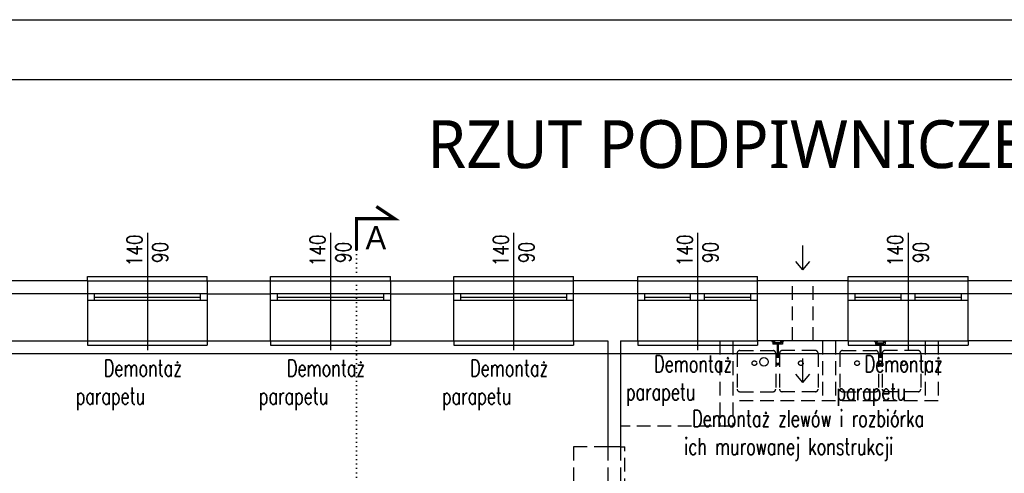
# Model space of a CAD drawing. Header units: millimetres. Extents: x 31969 to 285678, y -69766 to -5517.
# Tile 6 of 37: x 141755 to 142905, y -13019 to -12488. Entities that reach past the tile are written whole.
import ezdxf
from ezdxf.lldxf.tags import DXFTag

# ---------------------------------------------------------------- set-up
doc = ezdxf.new("R2010")
doc.units = ezdxf.units.MM
doc.linetypes.add('DOT', pattern=[0.25, 0, -0.25])
doc.linetypes.add('KRE_16_8', pattern=[24, 16, -8])
for name, color, linetype in [('a-izolacja 1', 3, 'Continuous'), ('a-opis 1', 3, 'Continuous'), ('a-opis 2', 1, 'Continuous'), ('a-opis stolarki 1', 3, 'Continuous'), ('a-przekrój 1', 3, 'Continuous'), ('a-ramka', 7, 'Continuous'), ('a-stolarka okienna', 3, 'Continuous'), ('a-szkło', 4, 'Continuous'), ('a-wentylacja', 3, 'Continuous'), ('a-wyburzenia i rozbiórki', 152, 'KRE_16_8'), ('a-ściany istniejące murowane', 6, 'Continuous')]:
    doc.layers.add(name, color=color, linetype=linetype)
doc.styles.add('PRZEKRÓJ2', font='l_10646.ttf')
doc.styles.add('RS01507', font='romans.shx', dxfattribs={"width": 0.7, "height": 0.15})
doc.styles.add('STYLE2', font='txt')
doc.styles.add('WYMIAR', font='romans.shx', dxfattribs={"width": 0.8})
tags = doc.linetypes.add('DASHED', pattern=[0.75, 0.5, -0.25]).pattern_tags.tags
tags[6:7] = [DXFTag(74, 4), DXFTag(75, 0), DXFTag(340, '0'), DXFTag(46, 1.0), DXFTag(50, 0.0), DXFTag(44, 0.0), DXFTag(45, 0.0)]
tags[4:5] = [DXFTag(74, 4), DXFTag(75, 0), DXFTag(340, '0'), DXFTag(46, 1.0), DXFTag(50, 0.0), DXFTag(44, 0.0), DXFTag(45, 0.0)]

msp = doc.modelspace()

# ---------------------------------------------------------------- linework, layer by layer
at = {"layer": 'a-izolacja 1'}
for p, q in [((141834.07, -12808.63), (141726.07, -12808.63)), ((141974.07, -12808.63), (142048.07, -12808.63)), ((142188.07, -12808.63), (142262.07, -12808.63)), ((142477.07, -12808.63), (142402.07, -12808.63)), ((142723.07, -12808.63), (142617.07, -12808.63)), ((142917.07, -12808.63), (142863.07, -12808.63))]:
    msp.add_line(p, q, dxfattribs=at)
at = {"layer": 'a-opis 1', "linetype": 'DOT', "ltscale": 20}
msp.add_line((142148.48, -12757.74), (142148.5, -13754.33), dxfattribs=at)
at = {"layer": 'a-opis 2', "const_width": 3.74}
msp.add_lwpolyline([(142148.48, -12757.74), (142148.5, -12720.85), (142193.01, -12720.88), (142171.65, -12706.64)], dxfattribs=at)
at = {"layer": 'a-opis stolarki 1'}
for p, q in [((141904.07, -12737.42), (141904.07, -12874.54)), ((142118.07, -12737.42), (142118.07, -12874.54)), ((142332.07, -12737.42), (142332.07, -12874.54)), ((142547.07, -12737.42), (142547.07, -12874.54)), ((142793.07, -12737.42), (142793.07, -12874.54))]:
    msp.add_line(p, q, dxfattribs=at)
at = {"layer": 'a-przekrój 1', "ltscale": 100}
msp.add_circle((142624.64, -12888.14), 5, dxfattribs=at)
at = {"layer": 'a-ramka', "ltscale": 0.5}
for points in [[(144061.38, -15458.17), (139861.38, -15458.17), (139861.38, -12488.17), (144061.38, -12488.17)], [(140111.38, -12558.17), (143991.38, -12558.17), (143991.38, -15388.17), (140111.38, -15388.17)]]:
    msp.add_lwpolyline(points, close=True, dxfattribs=at)
at = {"layer": 'a-stolarka okienna', "ltscale": 40}
for p, q in [((141834.07, -12793.63), (141834.07, -12788.63)), ((141834.07, -12788.63), (141974.07, -12788.63)), ((141974.07, -12793.63), (141974.07, -12788.63)), ((142048.07, -12793.63), (142048.07, -12788.63)), ((142048.07, -12788.63), (142188.07, -12788.63)), ((142188.07, -12793.63), (142188.07, -12788.63)), ((142262.07, -12793.63), (142262.07, -12788.63)), ((142262.07, -12788.63), (142402.07, -12788.63)), ((142402.07, -12793.63), (142402.07, -12788.63)), ((142477.07, -12793.63), (142477.07, -12788.63)), ((142477.07, -12788.63), (142617.07, -12788.63)), ((142617.07, -12793.63), (142617.07, -12788.63)), ((142723.07, -12793.63), (142723.07, -12788.63)), ((142723.07, -12788.63), (142863.07, -12788.63)), ((142863.07, -12793.63), (142863.07, -12788.63)), ((141834.07, -12863.63), (141834.07, -12868.63)), ((141834.07, -12868.63), (141974.07, -12868.63)), ((141974.07, -12863.63), (141974.07, -12868.63)), ((142048.07, -12863.63), (142048.07, -12868.63)), ((142048.07, -12868.63), (142188.07, -12868.63)), ((142188.07, -12863.63), (142188.07, -12868.63)), ((142262.07, -12863.63), (142262.07, -12868.63)), ((142262.07, -12868.63), (142402.07, -12868.63)), ((142402.07, -12863.63), (142402.07, -12868.63)), ((142477.07, -12863.63), (142477.07, -12868.63)), ((142477.07, -12868.63), (142617.07, -12868.63)), ((142617.07, -12863.63), (142617.07, -12868.63)), ((142723.07, -12863.63), (142723.07, -12868.63)), ((142723.07, -12868.63), (142863.07, -12868.63)), ((142863.07, -12863.63), (142863.07, -12868.63))]:
    msp.add_line(p, q, dxfattribs=at)
at = {"layer": 'a-stolarka okienna', "linetype": 'DASHED', "lineweight": 25, "ltscale": 20}
for p, q in [((141834.07, -12793.63), (141974.07, -12793.63)), ((142048.07, -12793.63), (142188.07, -12793.63)), ((142262.07, -12793.63), (142402.07, -12793.63)), ((142477.07, -12793.63), (142617.07, -12793.63)), ((142723.07, -12793.63), (142863.07, -12793.63)), ((141834.07, -12863.63), (141974.07, -12863.63)), ((142048.07, -12863.63), (142188.07, -12863.63)), ((142262.07, -12863.63), (142402.07, -12863.63)), ((142477.07, -12863.63), (142617.07, -12863.63)), ((142723.07, -12863.63), (142863.07, -12863.63))]:
    msp.add_line(p, q, dxfattribs=at)
at = {"layer": 'a-stolarka okienna'}
for p, q in [((141974.07, -12808.63), (141834.07, -12808.63)), ((141974.07, -12816.63), (141834.3, -12816.63)), ((141842.3, -12816.63), (141842.3, -12808.63)), ((141966.3, -12816.63), (141966.3, -12808.63)), ((142188.07, -12808.63), (142048.07, -12808.63)), ((142188.07, -12816.63), (142048.3, -12816.63)), ((142056.3, -12816.63), (142056.3, -12808.63)), ((142180.3, -12816.63), (142180.3, -12808.63)), ((142402.07, -12808.63), (142262.07, -12808.63)), ((142402.07, -12816.63), (142262.3, -12816.63)), ((142270.3, -12816.63), (142270.3, -12808.63)), ((142394.3, -12816.63), (142394.3, -12808.63)), ((142617.07, -12808.63), (142477.07, -12808.63)), ((142617.07, -12816.63), (142477.3, -12816.63)), ((142485.3, -12816.63), (142485.3, -12808.63)), ((142538.85, -12816.63), (142538.85, -12808.63)), ((142555.3, -12816.63), (142555.3, -12808.63)), ((142609.3, -12816.63), (142609.3, -12808.63)), ((142863.07, -12808.63), (142723.07, -12808.63)), ((142863.07, -12816.63), (142723.3, -12816.63)), ((142731.3, -12816.63), (142731.3, -12808.63)), ((142784.85, -12816.63), (142784.85, -12808.63)), ((142801.3, -12816.63), (142801.3, -12808.63)), ((142855.3, -12816.63), (142855.3, -12808.63))]:
    msp.add_line(p, q, dxfattribs=at)
at = {"layer": 'a-stolarka okienna', "linetype": 'DASHED', "lineweight": 25, "ltscale": 40}
msp.add_line((140928.07, -12878.63), (143121.07, -12878.63), dxfattribs=at)
at = {"layer": 'a-szkło', "ltscale": 2}
for p, q in [((141842.3, -12812.63), (141966.3, -12812.63)), ((142056.3, -12812.63), (142180.3, -12812.63)), ((142270.3, -12812.63), (142394.3, -12812.63)), ((142485.3, -12812.63), (142538.85, -12812.63)), ((142555.3, -12812.63), (142609.3, -12812.63)), ((142731.3, -12812.63), (142784.85, -12812.63)), ((142801.3, -12812.63), (142855.3, -12812.63))]:
    msp.add_line(p, q, dxfattribs=at)
at = {"layer": 'a-wentylacja', "linetype": 'DASHED', "ltscale": 0.009}
for p, q in [((142669.9, -12780.5), (142669.9, -12752.38)), ((142669.9, -12780.5), (142661.75, -12770.75)), ((142669.9, -12780.5), (142678.04, -12770.75)), ((142669.9, -12912.33), (142669.9, -12884.21)), ((142669.9, -12912.33), (142661.75, -12902.58)), ((142669.9, -12912.33), (142678.04, -12902.58))]:
    msp.add_line(p, q, dxfattribs=at)
at = {"layer": 'a-wentylacja', "linetype": 'KRE_16_8'}
for p, q in [((142658.07, -12863.63), (142658.07, -12793.63)), ((142682.07, -12863.63), (142682.07, -12793.63))]:
    msp.add_line(p, q, dxfattribs=at)
at = {"layer": 'a-wyburzenia i rozbiórki'}
for p, q in [((142573.07, -12863.63), (142573.07, -12963.63)), ((142588.07, -12863.63), (142588.07, -12963.63)), ((142634.93, -12864.81), (142634.93, -12867.45)), ((142646.29, -12867.45), (142634.93, -12867.45)), ((142636.29, -12864.81), (142636.29, -12866.09)), ((142644.93, -12866.09), (142636.29, -12866.09)), ((142639.93, -12867.45), (142639.93, -12890.28)), ((142641.29, -12867.45), (142641.29, -12890.28)), ((142644.93, -12864.81), (142644.93, -12866.09)), ((142646.29, -12864.81), (142646.29, -12867.45)), ((142693.07, -12863.63), (142693.07, -12933.63)), ((142708.07, -12863.63), (142708.07, -12933.63)), ((142754.85, -12864.81), (142754.85, -12867.45)), ((142754.85, -12867.45), (142766.21, -12867.45)), ((142756.21, -12864.81), (142756.21, -12866.09)), ((142756.21, -12866.09), (142764.85, -12866.09)), ((142759.85, -12867.45), (142759.85, -12890.28)), ((142761.21, -12867.45), (142761.21, -12890.28)), ((142764.85, -12864.81), (142764.85, -12866.09)), ((142766.21, -12864.81), (142766.21, -12867.45)), ((142813.07, -12863.63), (142813.07, -12933.63)), ((142828.07, -12863.63), (142828.07, -12933.63)), ((142593.32, -12878.07), (142593.32, -12920.16)), ((142596.32, -12875.07), (142635.32, -12875.07)), ((142638.32, -12878.07), (142638.32, -12920.16)), ((142642.83, -12878.07), (142642.83, -12920.16)), ((142684.83, -12875.07), (142645.83, -12875.07)), ((142687.83, -12878.07), (142687.83, -12920.16)), ((142713.32, -12878.07), (142713.32, -12920.16)), ((142716.32, -12875.07), (142755.32, -12875.07)), ((142758.32, -12878.07), (142758.32, -12920.16)), ((142762.83, -12878.07), (142762.83, -12920.16)), ((142804.83, -12875.07), (142765.83, -12875.07)), ((142807.83, -12878.07), (142807.83, -12920.16)), ((142639.61, -12890.28), (142639.61, -12890.99)), ((142641.61, -12890.28), (142641.61, -12890.99)), ((142759.53, -12890.28), (142759.53, -12890.99)), ((142761.53, -12890.28), (142761.53, -12890.99)), ((142596.32, -12923.16), (142635.32, -12923.16)), ((142684.83, -12923.16), (142645.83, -12923.16)), ((142716.32, -12923.16), (142755.32, -12923.16)), ((142804.83, -12923.16), (142765.83, -12923.16)), ((142828.07, -12933.63), (142588.07, -12933.63)), ((142588.07, -12963.63), (142457.07, -12963.63)), ((142442.07, -12987.63), (142402.07, -12987.63)), ((142402.07, -12987.63), (142402.07, -13372.63)), ((142442.07, -12987.63), (142442.07, -13112.63)), ((142457.07, -12987.63), (142462.07, -12987.63)), ((142457.07, -12987.63), (142457.07, -13112.63)), ((142462.07, -13112.63), (142462.07, -12987.63))]:
    msp.add_line(p, q, dxfattribs=at)
for points in [[(142641.29, -12889.6, -0.0091413), (142641.32, -12889.62, -0.1007965), (142641.54, -12889.93, -0.104546), (142641.61, -12890.28, -0.104546), (142641.54, -12890.64, -0.1007965), (142641.32, -12890.95, -0.0959107), (142641, -12891.15, -0.0927204), (142640.61, -12891.22, -0.0927204), (142640.23, -12891.15, -0.0959107), (142639.9, -12890.95, -0.1007965), (142639.69, -12890.64, -0.104546), (142639.61, -12890.28, -0.104546), (142639.69, -12889.93, -0.1007965), (142639.9, -12889.62, -0.0091413), (142639.93, -12889.6, -0.0927204)], [(142641.61, -12890.99, -0.104546), (142641.54, -12891.34, -0.1007965), (142641.32, -12891.65, -0.0959107), (142641, -12891.85, -0.0927204), (142640.61, -12891.92, -0.0927204), (142640.23, -12891.85, -0.0959107), (142639.9, -12891.65, -0.1007965), (142639.69, -12891.34, -0.104546), (142639.61, -12890.99, -0.104546)], [(142641.29, -12890.28, -0.104546), (142641.24, -12890.51, -0.1007965), (142641.1, -12890.71, -0.0959107), (142640.88, -12890.85, -0.0927204), (142640.61, -12890.9, -0.0927204), (142640.34, -12890.85, -0.0959107), (142640.12, -12890.71, -0.1007965), (142639.98, -12890.51, -0.104546), (142639.93, -12890.28, -0.104546)], [(142759.85, -12889.6, 0.0091413), (142759.83, -12889.62, 0.1007965), (142759.61, -12889.93, 0.104546), (142759.53, -12890.28, 0.104546), (142759.61, -12890.64, 0.1007965), (142759.83, -12890.95, 0.0959107), (142760.15, -12891.15, 0.0927204), (142760.53, -12891.22, 0.0927204), (142760.92, -12891.15, 0.0959107), (142761.24, -12890.95, 0.1007965), (142761.46, -12890.64, 0.104546), (142761.53, -12890.28, 0.104546), (142761.46, -12889.93, 0.1007965), (142761.24, -12889.62, 0.0091413), (142761.21, -12889.6, 0.0927204)], [(142759.53, -12890.99, 0.104546), (142759.61, -12891.34, 0.1007965), (142759.83, -12891.65, 0.0959107), (142760.15, -12891.85, 0.0927204), (142760.53, -12891.92, 0.0927204), (142760.92, -12891.85, 0.0959107), (142761.24, -12891.65, 0.1007965), (142761.46, -12891.34, 0.104546), (142761.53, -12890.99, 0.104546)], [(142759.85, -12890.28, 0.104546), (142759.9, -12890.51, 0.1007965), (142760.04, -12890.71, 0.0959107), (142760.26, -12890.85, 0.0927204), (142760.53, -12890.9, 0.0927204), (142760.8, -12890.85, 0.0959107), (142761.02, -12890.71, 0.1007965), (142761.16, -12890.51, 0.104546), (142761.21, -12890.28, 0.104546)]]:
    msp.add_lwpolyline(points, format="xyb", dxfattribs=at)
for centre in [(142613.46, -12889.82), (142667.68, -12889.82), (142733.46, -12889.82), (142787.68, -12889.82)]:
    msp.add_circle(centre, 2.7, dxfattribs=at)
for centre, radius, start, end in [((142635.61, -12862.41), 2.5, 218.2213, 321.7787), ((142645.61, -12862.41), 2.5, 218.2213, 321.7787), ((142755.53, -12862.41), 2.5, 218.2213, 321.7787), ((142765.53, -12862.41), 2.5, 218.2213, 321.7787), ((142596.32, -12878.07), 3, 90, 180), ((142635.32, -12878.07), 3, 0, 90), ((142645.83, -12878.07), 3, 90, 180), ((142684.83, -12878.07), 3, 0, 90), ((142716.32, -12878.07), 3, 90, 180), ((142755.32, -12878.07), 3, 0, 90), ((142765.83, -12878.07), 3, 90, 180), ((142804.83, -12878.07), 3, 0, 90), ((142596.32, -12920.16), 3, 180, 270), ((142635.32, -12920.16), 3, 270, 0), ((142645.83, -12920.16), 3, 180, 270), ((142684.83, -12920.16), 3, 270, 0), ((142716.32, -12920.16), 3, 180, 270), ((142755.32, -12920.16), 3, 270, 0), ((142765.83, -12920.16), 3, 180, 270), ((142804.83, -12920.16), 3, 270, 0)]:
    msp.add_arc(centre, radius, start, end, dxfattribs=at)
at = {"layer": 'a-ściany istniejące murowane'}
for p, q in [((141834.07, -12793.63), (141726.07, -12793.63)), ((141834.07, -12793.63), (141834.07, -12863.63)), ((141974.07, -12793.63), (141974.07, -12863.63)), ((141974.07, -12793.63), (142048.07, -12793.63)), ((142048.07, -12863.63), (142048.07, -12793.63)), ((142188.07, -12793.63), (142188.07, -12863.63)), ((142188.07, -12793.63), (142262.07, -12793.63)), ((142262.07, -12863.63), (142262.07, -12793.63)), ((142402.07, -12863.63), (142402.07, -12793.63)), ((142477.07, -12793.63), (142402.07, -12793.63)), ((142477.07, -12863.63), (142477.07, -12793.63)), ((142617.07, -12863.63), (142617.07, -12793.63)), ((142723.07, -12793.63), (142617.07, -12793.63)), ((142723.07, -12863.63), (142723.07, -12793.63)), ((142863.07, -12863.63), (142863.07, -12793.63)), ((142917.07, -12793.63), (142863.07, -12793.63)), ((141726.07, -12863.63), (141834.07, -12863.63)), ((141974.07, -12863.63), (142048.07, -12863.63)), ((142188.07, -12863.63), (142262.07, -12863.63)), ((142402.07, -12863.63), (142442.07, -12863.63)), ((142442.07, -12863.63), (142442.07, -12987.63)), ((142457.07, -12863.63), (142457.07, -12987.63)), ((142457.07, -12863.63), (142477.07, -12863.63)), ((142723.07, -12863.63), (142617.07, -12863.63)), ((142917.07, -12863.63), (142863.07, -12863.63)), ((142457.07, -12987.63), (142442.07, -12987.63))]:
    msp.add_line(p, q, dxfattribs=at)

# ---------------------------------------------------------------- texts
at = {"layer": 'a-opis 2', "ltscale": 2, "style": 'PRZEKRÓJ2'}
msp.add_text('RZUT PODPIWNICZENIA', height=56.0756, dxfattribs=at).set_placement((142231.21, -12661.76))
at = {"layer": 'a-opis 2', "style": 'STYLE2', "text_generation_flag": 6}
msp.add_text('A', height=26.96, rotation=179.93136, dxfattribs=at).set_placement((142159.09, -12756.51))
at = {"layer": 'a-opis 2', "ltscale": 40, "char_height": 19.613, "width": 168.9019, "attachment_point": 7, "style": 'RS01507'}
for insert in [(142463.45, -12939.56), (142709.45, -12939.56), (141820.45, -12944.56), (142034.45, -12944.56), (142248.45, -12944.56)]:
    msp.add_mtext('{\\Fromans.shx;\\W2.43695; }Demontaż {\\Fromans.shx;\\W2.43695; }parapetu', dxfattribs=dict(at, insert=insert))
at = {"layer": 'a-opis 2', "ltscale": 40, "insert": (142531.51, -13003.57), "char_height": 19.613, "attachment_point": 7, "style": 'RS01507'}
msp.add_mtext_dynamic_manual_height_columns('{\\Fromans.shx;\\W0.67916; }Demontaż zlewów i rozbiórka {\\Fromans.shx;\\W0.67916; }ich murowanej konstrukcji', width=329.8414, gutter_width=12.5, heights=[0], dxfattribs=at)
at = {"layer": 'a-opis 2', "ltscale": 40, "insert": (142382.63, -13354.09), "char_height": 19.613, "attachment_point": 7, "rotation": 90, "style": 'RS01507'}
msp.add_mtext_dynamic_manual_height_columns('{\\Fromans.shx;\\W1.38816; }Demontaż okien podawczych i {\\Fromans.shx;\\W1.38816; }blatu, obniżenie otworów o 10cm ', width=361.077, gutter_width=12.5, heights=[0], dxfattribs=at)
at = {"layer": 'a-opis stolarki 1', "char_height": 18, "width": 35.8438, "attachment_point": 7, "rotation": 90, "style": 'WYMIAR'}
for insert in [(141928.05, -12776.41), (142142.05, -12776.41), (142356.05, -12776.41), (142571.05, -12776.41), (142817.05, -12776.41)]:
    msp.add_mtext('{\\Fromans.shx;\\W1.24457; }\\P140\\P{\\Fromans.shx;\\W0.29219; }90', dxfattribs=dict(at, insert=insert))

doc.saveas('drawing.dxf')
